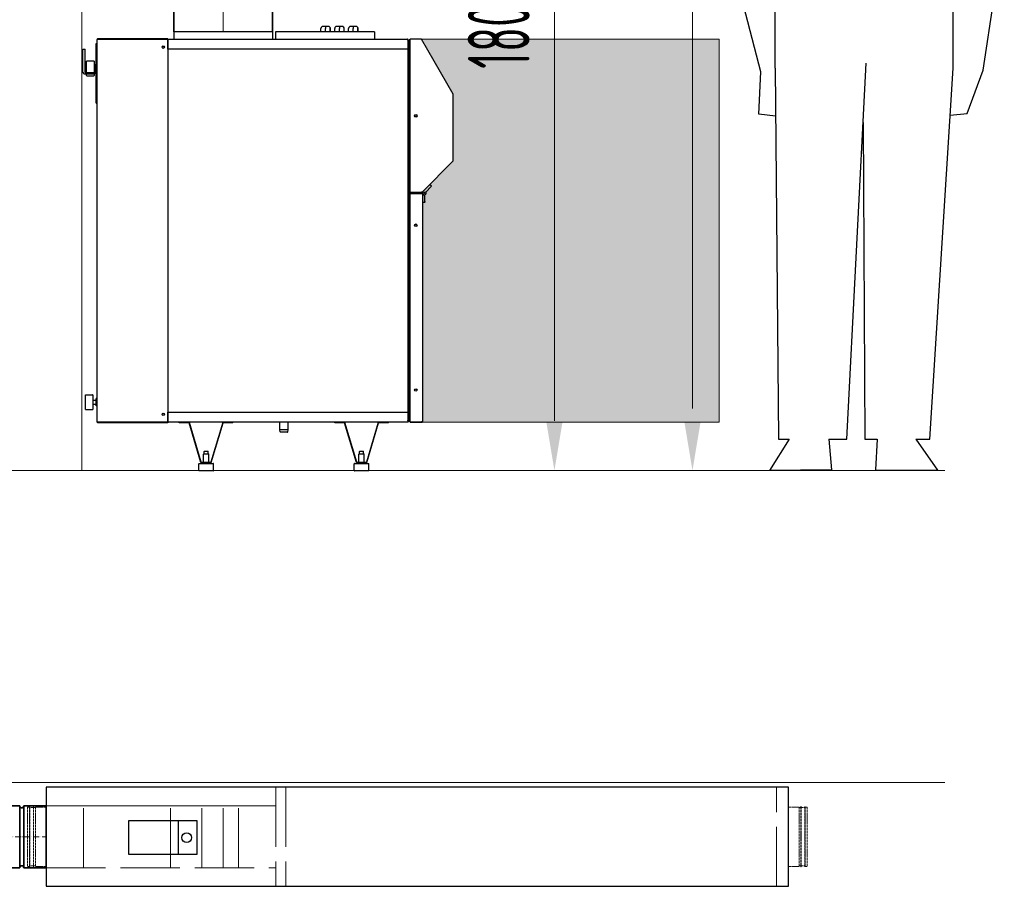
# Model space of a CAD drawing. Header units: millimetres. Extents: x 8221 to 89444, y -105166 to -5578.
# Tile 87 of 118: x 49489 to 51479, y -42902 to -41152. Entities that reach past the tile are written whole.
import ezdxf

# ---------------------------------------------------------------- set-up
doc = ezdxf.new("R2010")
doc.units = ezdxf.units.MM
for name, pattern in [('ACAD_ISO02W100', [15, 12, -3]), ('ACAD_ISO10W100', [18, 12, -3, 0, -3]), ('phl_thick', [0])]:
    doc.linetypes.add(name, pattern=pattern)
for name, color, linetype, lineweight in [('UT_KOTY - DIMENZE', 7, 'Continuous', 5), ('VZT_01 SUP (PŘÍVOD) - OBRYS', 5, 'Continuous', 35), ('VZT_02 SUP (PŘÍVOD) - OSA', 5, 'ACAD_ISO10W100', 5), ('VZT_21 ZAŘÍZENÍ - OBRYS', 1, 'Continuous', 30), ('VZT_22 ZAŘÍZENÍ - DETAIL', 8, 'Continuous', 5), ('VZT_23 ZAŘÍZENÍ - SERVISNÍ PROSTOR', 8, 'Continuous', 5), ('VZT_50 POPIS - OBECNE', 7, 'Continuous', 13)]:
    doc.layers.add(name, color=color, linetype=linetype, lineweight=lineweight)
doc.layers.add('VZT_07 ETA (ODVOD) - NETISK', color=8, linetype='ACAD_ISO02W100', lineweight=5, plot=False)
doc.styles.add('EVORA_125', font='isocp.shx', dxfattribs={"width": 0.6, "height": 125})

msp = doc.modelspace()

# ---------------------------------------------------------------- hatches: boundary and pattern name
at = {"layer": 'VZT_23 ZAŘÍZENÍ - SERVISNÍ PROSTOR'}
h = msp.add_hatch(color=256, dxfattribs=at)
h.dxf.hatch_style = 1
h.paths.add_polyline_path([(50303.1, -41964.9), (50303, -41499.2), (50365.4, -41436.8), (50365.4, -41301.9), (50303, -41190.9), (50903.1, -41190.9), (50903.1, -41964.9)])

# ---------------------------------------------------------------- linework, layer by layer
for p, q in [((50987.3, -41257.3), (50912.5, -40970.4)), ((51436.8, -41253.4), (51479.3, -40970.4)), ((51016.1, -41249.6), (51016.1, -41100.5)), ((51375.7, -41249.6), (51375.7, -41100.5)), ((51016.1, -41249.6), (51023.1, -41999.4)), ((51160.9, -41999.4), (51199.9, -41239.6)), ((51328.7, -41999.4), (51375.7, -41249.6)), ((51403.9, -41340.9), (51436.8, -41253.4)), ((50983.2, -41342.5), (50987.3, -41257.3)), ((51017, -41346.3), (50983.2, -41342.5)), ((51370.1, -41344.7), (51403.9, -41340.9)), ((51193.7, -41359.7), (51197.1, -41999.4)), ((51044.4, -41999.4), (51004.5, -42062.4)), ((51023.1, -41999.4), (51044.4, -41999.4)), ((51124.3, -41999.4), (51160.9, -41999.4)), ((51124.3, -41999.4), (51129.8, -42061.3)), ((51197.1, -41999.4), (51222.6, -41999.4)), ((51222.6, -41999.4), (51218.8, -42060.9)), ((51300.6, -41999.4), (51328.7, -41999.4)), ((51300.6, -41999.4), (51344.1, -42062)), ((51129.8, -42061.3), (51004.5, -42062.4)), ((51218.8, -42060.9), (51344.1, -42062))]:
    msp.add_line(p, q)
at = {"layer": 'UT_KOTY - DIMENZE'}
msp.add_line((50849, -41937.4), (50849, -39937.4), dxfattribs=at)
msp.add_solid([(50828.1, -41937.4), (50869.8, -41937.4), (50849, -42062.4)], dxfattribs=at)
at = {"layer": 'VZT_01 SUP (PŘÍVOD) - OBRYS'}
for p, q in [((49443.8, -42739.9), (49489.3, -42739.9)), ((49489.3, -42864.9), (49489.3, -42739.9)), ((49497.3, -42864.9), (49497.3, -42739.9)), ((49497.3, -42739.9), (49542.8, -42739.9)), ((49542.8, -42864.9), (49542.8, -42739.9)), ((49443.8, -42864.9), (49489.3, -42864.9)), ((49497.3, -42864.9), (49542.8, -42864.9))]:
    msp.add_line(p, q, dxfattribs=at)
for points in [[(49800.4, -40462.3), (49800.4, -41176.2)], [(50000.4, -40462.3), (50000.4, -41176.2)]]:
    msp.add_lwpolyline(points, dxfattribs=at)
for centre, start, end in [((49493.3, -42739.9), 180, 0), ((49493.3, -42864.9), 0, 180)]:
    msp.add_arc(centre, 4, start, end, dxfattribs=at)
at = {"layer": 'VZT_02 SUP (PŘÍVOD) - OSA', "ltscale": 5}
msp.add_lwpolyline([(49900.4, -41176.2), (49900.4, -40462.3)], dxfattribs=at)
at = {"layer": 'VZT_02 SUP (PŘÍVOD) - OSA'}
msp.add_lwpolyline([(49443.8, -42802.4), (49542.8, -42802.4)], dxfattribs=at)
at = {"layer": 'VZT_07 ETA (ODVOD) - NETISK', "ltscale": 0.4}
for p, q in [((49504.8, -42742.4), (49504.8, -42862.4)), ((49508.8, -42742.4), (49504.8, -42742.4)), ((49508.8, -42742.4), (49508.8, -42862.4)), ((49509.3, -42743.4), (49508.8, -42743.4)), ((49509.3, -42741.4), (49509.3, -42863.4)), ((49509.8, -42741.4), (49509.3, -42741.4)), ((49509.8, -42741.4), (49509.8, -42863.4)), ((49516.8, -42743.4), (49509.8, -42743.4)), ((49516.8, -42741.4), (49516.8, -42863.4)), ((49517.3, -42741.4), (49516.8, -42741.4)), ((49517.3, -42741.4), (49517.3, -42863.4)), ((49520.8, -42743.4), (49517.3, -42743.4)), ((49520.8, -42742.4), (49520.8, -42862.4)), ((49542.8, -42742.4), (49520.8, -42742.4)), ((51042.8, -42742.4), (51064.8, -42742.4)), ((51064.8, -42742.4), (51064.8, -42862.4)), ((51064.8, -42743.4), (51068.3, -42743.4)), ((51068.3, -42741.4), (51068.3, -42863.4)), ((51068.3, -42741.4), (51068.8, -42741.4)), ((51068.8, -42741.4), (51068.8, -42863.4)), ((51068.8, -42743.4), (51075.8, -42743.4)), ((51075.8, -42741.4), (51075.8, -42863.4)), ((51075.8, -42741.4), (51076.3, -42741.4)), ((51076.3, -42741.4), (51076.3, -42863.4)), ((51076.3, -42743.4), (51076.8, -42743.4)), ((51076.8, -42742.4), (51076.8, -42862.4)), ((51076.8, -42742.4), (51080.8, -42742.4)), ((51080.8, -42742.4), (51080.8, -42862.4)), ((49508.8, -42862.4), (49504.8, -42862.4)), ((49509.3, -42861.4), (49508.8, -42861.4)), ((49509.8, -42863.4), (49509.3, -42863.4)), ((49516.8, -42861.4), (49509.8, -42861.4)), ((49517.3, -42863.4), (49516.8, -42863.4)), ((49520.8, -42861.4), (49517.3, -42861.4)), ((49542.8, -42862.4), (49520.8, -42862.4)), ((51042.8, -42862.4), (51064.8, -42862.4)), ((51064.8, -42861.4), (51068.3, -42861.4)), ((51068.3, -42863.4), (51068.8, -42863.4)), ((51068.8, -42861.4), (51075.8, -42861.4)), ((51075.8, -42863.4), (51076.3, -42863.4)), ((51076.3, -42861.4), (51076.8, -42861.4)), ((51076.8, -42862.4), (51080.8, -42862.4))]:
    msp.add_line(p, q, dxfattribs=at)
at = {"layer": 'VZT_21 ZAŘÍZENÍ - OBRYS'}
for p, q in [((50000.4, -41176.2), (49800.4, -41176.2)), ((49800.4, -41176.2), (49800.4, -41191.3)), ((50000.4, -41176.2), (50000.4, -41191.3)), ((50206.4, -41176.2), (50006.4, -41176.2)), ((50006.4, -41176.2), (50006.4, -41191.3)), ((50097.8, -41176.2), (50097.8, -41169.3)), ((50107.3, -41165.3), (50101.9, -41165.3)), ((50107.2, -41176.2), (50107.2, -41169.3)), ((50112.9, -41165.3), (50107.3, -41165.3)), ((50113, -41165.3), (50112.9, -41165.3)), ((50116.8, -41176.2), (50116.8, -41169.3)), ((50117, -41176.2), (50117, -41169.3)), ((50125.8, -41176.2), (50125.8, -41169.3)), ((50135.3, -41165.3), (50129.9, -41165.3)), ((50135.2, -41176.2), (50135.2, -41169.3)), ((50140.9, -41165.3), (50135.3, -41165.3)), ((50141, -41165.3), (50140.9, -41165.3)), ((50144.8, -41176.2), (50144.8, -41169.3)), ((50145, -41176.2), (50145, -41169.3)), ((50153.8, -41176.2), (50153.8, -41169.3)), ((50163.3, -41165.3), (50157.9, -41165.3)), ((50163.2, -41176.2), (50163.2, -41169.3)), ((50168.9, -41165.3), (50163.3, -41165.3)), ((50169, -41165.3), (50168.9, -41165.3)), ((50172.8, -41176.2), (50172.8, -41169.3)), ((50173, -41176.2), (50173, -41169.3)), ((50206.4, -41176.2), (50206.4, -41191.3)), ((49645.4, -41964.4), (49645.4, -41191.8)), ((49788.4, -41190.1), (49647.1, -41190.1)), ((49647.1, -41191), (49647.1, -41190.1)), ((49647.1, -41191), (49788.4, -41191)), ((49788.4, -41191.1), (49647.1, -41191.1)), ((49671.3, -41191.1), (49671.3, -41191)), ((49788.4, -41191), (49788.4, -41190.1)), ((49788.4, -41191.1), (49788.4, -41965.1)), ((49788.4, -41191.3), (49788.6, -41191.3)), ((49788.6, -41192.2), (49788.4, -41192.2)), ((49788.4, -41194.2), (49788.6, -41194.2)), ((49788.6, -41191.3), (50272.6, -41191.3)), ((49788.6, -41191.3), (49788.6, -41193)), ((49788.6, -41211.3), (49788.6, -41193)), ((50273.3, -41193), (50273.3, -41211.3)), ((50273.3, -41194.2), (50273.4, -41194.2)), ((50273.4, -41193), (50273.4, -41211.3)), ((50273.4, -41193), (50274.3, -41193)), ((50274.3, -41211.3), (50274.3, -41193)), ((50276.4, -41194.9), (50274.3, -41194.9)), ((50276.4, -41497.9), (50276.4, -41193.3)), ((50277.1, -41192.5), (50277.9, -41192.5)), ((50277.1, -41499.5), (50277.1, -41192.5)), ((50278, -41191.8), (50277.9, -41191.8)), ((50277.9, -41192.5), (50277.9, -41191.8)), ((50277.9, -41192.5), (50278, -41192.5)), ((50278, -41192.6), (50277.9, -41192.6)), ((50301.3, -41190.9), (50278, -41190.9)), ((50278, -41191.8), (50278, -41190.9)), ((50278, -41499.9), (50278, -41191.9)), ((49616.9, -41258.3), (49616.9, -41211.1)), ((49616.9, -41211.1), (49621.4, -41211.1)), ((49621.4, -41258.3), (49621.4, -41211.1)), ((49643.4, -41200.1), (49645.4, -41200.1)), ((49643.4, -41320.1), (49643.4, -41200.1)), ((50273.3, -41211.3), (49788.6, -41211.3)), ((50273.4, -41211.3), (50273.4, -41944.9)), ((50273.4, -41211.3), (50274.3, -41211.3)), ((49624.4, -41259), (49624.4, -41235.6)), ((49624.9, -41235.1), (49638.9, -41235.1)), ((49639.4, -41235.6), (49639.4, -41259)), ((49639.4, -41246.1), (49641.9, -41246.1)), ((49639.4, -41254.1), (49639.9, -41254.1)), ((49639.9, -41250.1), (49639.9, -41258.3)), ((49639.9, -41250.1), (49641.9, -41250.1)), ((49641.9, -41250.1), (49641.9, -41242.6)), ((49643.4, -41242.6), (49641.9, -41242.6)), ((49641.9, -41258.3), (49641.9, -41250.1)), ((49619.7, -41261.1), (49639.1, -41261.1)), ((49639.1, -41259.1), (49622.2, -41259.1)), ((49624.4, -41264.6), (49624.4, -41261)), ((49624.9, -41265.1), (49638.9, -41265.1)), ((49639.4, -41261), (49639.4, -41264.6)), ((49643.4, -41257.6), (49641.9, -41257.6)), ((49643.4, -41320.1), (49645.4, -41320.1)), ((50310.6, -41499.2), (50320.3, -41489.5)), ((50321.5, -41488.3), (50317.7, -41484.5)), ((50321, -41488.8), (50320.3, -41489.5)), ((50321, -41488.8), (50321.5, -41488.3)), ((50276.8, -41498.9), (50273.4, -41498.9)), ((50276.4, -41500.9), (50273.4, -41500.9)), ((50273.4, -41501.9), (50276.4, -41501.9)), ((50278, -41501.9), (50273.4, -41501.9)), ((50276.4, -41497.9), (50276.4, -41500.9)), ((50276.4, -41504.6), (50276.4, -41501.9)), ((50276.4, -41962.2), (50276.4, -41504.6)), ((50277.1, -41499.5), (50278, -41499.5)), ((50277.9, -41503.8), (50277.1, -41503.8)), ((50277.1, -41503.8), (50277.1, -41963.8)), ((50278, -41498.6), (50277.9, -41498.6)), ((50277.9, -41498.7), (50278, -41498.7)), ((50277.9, -41498.7), (50277.9, -41499.4)), ((50278, -41499.4), (50277.9, -41499.4)), ((50278, -41503.1), (50277.9, -41503.1)), ((50277.9, -41503.8), (50277.9, -41503.1)), ((50277.9, -41503.8), (50278, -41503.8)), ((50278, -41503.9), (50277.9, -41503.9)), ((50278, -41499.9), (50301.3, -41499.9)), ((50278, -41500), (50278, -41500.9)), ((50278, -41500), (50301.3, -41500)), ((50278, -41500.9), (50301.3, -41500.9)), ((50301.3, -41501.9), (50278, -41501.9)), ((50278, -41502.8), (50278, -41501.9)), ((50278, -41502.8), (50301.3, -41502.8)), ((50278, -41502.9), (50301.3, -41502.9)), ((50278, -41963.9), (50278, -41502.9)), ((50282.4, -41500), (50282.4, -41499.9)), ((50282.4, -41501.9), (50282.4, -41500.9)), ((50301.3, -41500.9), (50301.3, -41500)), ((50301.3, -41502.8), (50301.3, -41501.9)), ((50303, -41501.4), (50303, -41499.2)), ((50303, -41503.6), (50303, -41501.4)), ((50303, -41503.6), (50303, -41963.2)), ((50303, -41505.4), (50308, -41505.4)), ((50308, -41519.1), (50308, -41505.4)), ((50309.9, -41498.5), (50310.6, -41499.2)), ((50308, -41520.9), (50303, -41520.9)), ((50308, -41519.1), (50308, -41520.1)), ((50308, -41520.9), (50308, -41520.1)), ((49621.9, -41938.9), (49621.9, -41909.9)), ((49622.4, -41909.4), (49636.4, -41909.4)), ((49636.9, -41909.9), (49636.9, -41938.9)), ((49636.9, -41920.4), (49643.9, -41920.4)), ((49636.9, -41928.4), (49643.9, -41928.4)), ((49643.9, -41931.9), (49643.9, -41916.9)), ((49645.4, -41916.9), (49643.9, -41916.9)), ((49645.4, -41931.9), (49643.9, -41931.9)), ((49622.4, -41939.4), (49636.4, -41939.4)), ((49788.6, -41963.2), (49788.6, -41944.9)), ((49788.6, -41944.9), (50273.3, -41944.9)), ((50273.3, -41944.9), (50273.3, -41963.2)), ((50274.3, -41944.9), (50273.4, -41944.9)), ((50273.4, -41944.9), (50273.4, -41963.2)), ((50274.3, -41963.2), (50274.3, -41944.9)), ((49646.6, -41965), (49646.8, -41965)), ((49788.4, -41965.1), (49647.1, -41965.1)), ((49647.1, -41965.2), (49788.4, -41965.2)), ((49647.1, -41965.2), (49647.1, -41966.1)), ((49788.4, -41966.1), (49647.1, -41966.1)), ((49788.6, -41962), (49788.4, -41962)), ((49788.4, -41964), (49788.6, -41964)), ((49788.6, -41964.9), (49788.4, -41964.9)), ((49788.4, -41965.2), (49788.4, -41966.1)), ((49788.6, -41963.2), (49788.6, -41964.9)), ((50272.6, -41964.9), (49788.6, -41964.9)), ((49811.6, -41965.8), (49811.6, -41964.9)), ((49830.7, -41965.8), (49811.6, -41965.8)), ((49855.4, -42046), (49831.4, -41966.2)), ((49856.2, -42045.6), (49832.1, -41965.7)), ((49899.6, -41965.7), (49875.6, -42045.6)), ((49876.4, -42046), (49900.4, -41966.2)), ((49920.1, -41965.8), (49901.1, -41965.8)), ((49920.1, -41965.8), (49920.1, -41964.9)), ((50014.8, -41980.1), (50014.8, -41964.9)), ((50032, -41980.1), (50032, -41964.9)), ((50125.9, -41965.8), (50125.9, -41964.9)), ((50144.9, -41965.8), (50125.9, -41965.8)), ((50169.6, -42046), (50145.6, -41966.2)), ((50170.4, -42045.6), (50146.4, -41965.7)), ((50213.9, -41965.7), (50189.8, -42045.6)), ((50190.6, -42046), (50214.6, -41966.2)), ((50234.3, -41965.8), (50215.3, -41965.8)), ((50234.3, -41965.8), (50234.3, -41964.9)), ((50273.3, -41962), (50273.4, -41962)), ((50273.4, -41963.2), (50274.3, -41963.2)), ((50274.3, -41960.9), (50276.4, -41960.9)), ((50278, -41963.8), (50277.1, -41963.8)), ((50278, -41962.9), (50277.9, -41962.9)), ((50277.9, -41963), (50278, -41963)), ((50277.9, -41963), (50277.9, -41963.7)), ((50278, -41963.7), (50277.9, -41963.7)), ((50278, -41963.9), (50301.3, -41963.9)), ((50278, -41964), (50278, -41964.9)), ((50278, -41964), (50301.3, -41964)), ((50278, -41964.9), (50301.3, -41964.9)), ((50301.3, -41964.9), (50301.3, -41964)), ((50301.9, -41963.8), (50301.7, -41963.8)), ((50032, -41980.1), (50014.8, -41980.1)), ((50015.7, -41984.4), (50014.8, -41980.1)), ((50030.4, -41985.1), (50016.5, -41985.1)), ((50031.2, -41984.4), (50032, -41980.1)), ((49861.2, -42028.9), (49860.4, -42029.7)), ((49871.3, -42029.7), (49860.4, -42029.7)), ((49860.4, -42046), (49860.4, -42029.7)), ((49861.2, -42028.9), (49870.5, -42028.9)), ((49862.4, -42023.4), (49861.9, -42023.9)), ((49869.9, -42023.9), (49861.9, -42023.9)), ((49861.9, -42028.9), (49861.9, -42023.9)), ((49862.4, -42023.4), (49869.4, -42023.4)), ((49869.4, -42023.4), (49869.9, -42023.9)), ((49869.9, -42028.9), (49869.9, -42023.9)), ((49870.5, -42028.9), (49871.3, -42029.7)), ((49871.3, -42046), (49871.3, -42029.7)), ((50175.5, -42028.9), (50174.7, -42029.7)), ((50185.6, -42029.7), (50174.7, -42029.7)), ((50174.7, -42046), (50174.7, -42029.7)), ((50175.5, -42028.9), (50184.8, -42028.9)), ((50176.6, -42023.4), (50176.1, -42023.9)), ((50184.1, -42023.9), (50176.1, -42023.9)), ((50176.1, -42028.9), (50176.1, -42023.9)), ((50176.6, -42023.4), (50183.6, -42023.4)), ((50183.6, -42023.4), (50184.1, -42023.9)), ((50184.1, -42028.9), (50184.1, -42023.9)), ((50184.8, -42028.9), (50185.6, -42029.7)), ((50185.6, -42046), (50185.6, -42029.7)), ((49850.9, -42062.9), (49850.9, -42048.9)), ((49851.4, -42048.4), (49880.4, -42048.4)), ((49874.9, -42046), (49856.8, -42046)), ((49856.8, -42046.9), (49874.9, -42046.9)), ((49858.4, -42046.9), (49858.4, -42048.4)), ((49873.4, -42046.9), (49873.4, -42048.4)), ((49880.9, -42062.9), (49880.9, -42048.9)), ((50165.1, -42062.9), (50165.1, -42048.9)), ((50165.6, -42048.4), (50194.6, -42048.4)), ((50189.1, -42046), (50171.1, -42046)), ((50171.1, -42046.9), (50189.1, -42046.9)), ((50172.6, -42046.9), (50172.6, -42048.4)), ((50187.6, -42046.9), (50187.6, -42048.4)), ((50195.1, -42062.9), (50195.1, -42048.9)), ((49880.4, -42063.4), (49851.4, -42063.4)), ((50194.6, -42063.4), (50165.6, -42063.4))]:
    msp.add_line(p, q, dxfattribs=at)
for points in [[(50303, -41499.2), (50365.4, -41436.8), (50365.4, -41301.9), (50301.3, -41190.9)], [(49810.3, -42838.4), (49810.3, -42769.6)]]:
    msp.add_lwpolyline(points, dxfattribs=at)
for points in [[(51042.8, -42702.4), (49542.8, -42702.4), (49542.8, -42902.4), (51042.8, -42902.4)], [(49847.3, -42838.4), (49709.4, -42838.4), (49709.4, -42769.6), (49847.3, -42769.6)]]:
    msp.add_lwpolyline(points, close=True, dxfattribs=at)
for centre, radius in [((49779.4, -41207.1), 2.5), ((49779.4, -41207.1), 2.15), ((50289.7, -41345.9), 2.5), ((50289.7, -41345.9), 2.15), ((50307, -41501.4), 1.5), ((50289.7, -41566.9), 2.5), ((50289.7, -41566.9), 2.15), ((50289.7, -41899.9), 2.5), ((50289.7, -41899.9), 2.15), ((49779.4, -41949.1), 2.5), ((49779.4, -41949.1), 2.15), ((49826.4, -42804), 9.89)]:
    msp.add_circle(centre, radius, dxfattribs=at)
for centre, radius, start, end in [((49624.9, -41235.6), 0.5, 90, 180), ((49638.9, -41235.6), 0.5, 0, 90), ((49619.7, -41258.3), 2.8, 180, 270), ((49622.2, -41258.3), 0.8, 180, 270), ((49624.9, -41264.6), 0.5, 180, 270), ((49638.9, -41264.6), 0.5, 270, 0), ((49639.1, -41258.3), 2.8, 270, 0), ((49639.1, -41258.3), 0.8, 270, 0), ((50307, -41501.4), 4, 135, 45), ((49622.4, -41909.9), 0.5, 90, 180), ((49636.4, -41909.9), 0.5, 0, 90), ((49622.4, -41938.9), 0.5, 180, 270), ((49636.4, -41938.9), 0.5, 270, 0), ((49830.7, -41966.6), 1.7, 30, 90), ((49830.7, -41966.6), 0.8, 30, 90), ((49901.1, -41966.6), 1.7, 90, 150), ((49901.1, -41966.6), 0.8, 90, 150), ((50144.9, -41966.6), 1.7, 30, 90), ((50144.9, -41966.6), 0.8, 30, 90), ((50215.3, -41966.6), 1.7, 90, 150), ((50215.3, -41966.6), 0.8, 90, 150), ((50016.5, -41984.3), 0.8, 191.3099, 270), ((50030.4, -41984.3), 0.8, 270, 348.6901), ((49851.4, -42048.9), 0.5, 90, 180), ((49856.8, -42045.2), 1.7, 210, 270), ((49856.8, -42045.2), 0.8, 210, 270), ((49874.9, -42045.2), 0.8, 270, 330), ((49874.9, -42045.2), 1.7, 270, 330), ((49880.4, -42048.9), 0.5, 0, 90), ((50165.6, -42048.9), 0.5, 90, 180), ((50171.1, -42045.2), 1.7, 210, 270), ((50171.1, -42045.2), 0.8, 210, 270), ((50189.1, -42045.2), 0.8, 270, 330), ((50189.1, -42045.2), 1.7, 270, 330), ((50194.6, -42048.9), 0.5, 0, 90), ((49851.4, -42062.9), 0.5, 180, 270), ((49880.4, -42062.9), 0.5, 270, 0), ((50165.6, -42062.9), 0.5, 180, 270), ((50194.6, -42062.9), 0.5, 270, 0)]:
    msp.add_arc(centre, radius, start, end, dxfattribs=at)
for centre, major_axis, ratio, start_param, end_param in [((50101.9, -41169.3), (4.04, 0), 0.989506, 1.570796, 3.141593), ((50107.3, -41169.3), (0, 4), 0.021558, 0, 1.570796), ((50112.9, -41169.3), (0, 4), 0.989046, 4.712389, 6.283185), ((50113, -41169.3), (-4.04, 0), 0.989506, 3.141593, 4.712389), ((50129.9, -41169.3), (4.04, 0), 0.989506, 1.570796, 3.141593), ((50135.3, -41169.3), (0, 4), 0.021558, 0, 1.570796), ((50140.9, -41169.3), (0, 4), 0.989046, 4.712389, 6.283185), ((50141, -41169.3), (-4.04, 0), 0.989506, 3.141593, 4.712389), ((50157.9, -41169.3), (4.04, 0), 0.989506, 1.570796, 3.141593), ((50163.3, -41169.3), (0, 4), 0.021558, 0, 1.570796), ((50168.9, -41169.3), (0, 4), 0.989046, 4.712389, 6.283185), ((50169, -41169.3), (-4.04, 0), 0.989506, 3.141593, 4.712389)]:
    msp.add_ellipse(centre, major_axis=major_axis, ratio=ratio, start_param=start_param, end_param=end_param, dxfattribs=at)
for points, knots in [([(49647.1, -41190.1), (49646.5, -41190.1), (49645.8, -41190.5), (49645.6, -41191.1), (49645.5, -41191.3), (49645.4, -41191.5), (49645.4, -41191.8)], [-1, -1, -1, -1, -0.246936, -0.246936, -0.246936, 0, 0, 0, 0]), ([(49646.6, -41191.2), (49646.1, -41191.3), (49645.8, -41191.5), (49645.6, -41191.6), (49645.5, -41191.6), (49645.4, -41191.7), (49645.4, -41191.8)], [-0.7752376, -0.7752376, -0.7752376, -0.7752376, -0.2469362, -0.2469362, -0.2469362, 0, 0, 0, 0]), ([(49646.6, -41191.2), (49646.7, -41191.1), (49646.9, -41191), (49647, -41191), (49647.1, -41191), (49647.1, -41191), (49647.1, -41191)], [0.4745945, 0.4745945, 0.4745945, 0.4745945, 0.9092253, 0.9092253, 0.9092253, 1, 1, 1, 1]), ([(50274.3, -41193), (50274.3, -41192.3), (50273.9, -41191.6), (50273.3, -41191.4), (50273.1, -41191.3), (50272.9, -41191.3), (50272.6, -41191.3)], [-1, -1, -1, -1, -0.246936, -0.246936, -0.246936, 0, 0, 0, 0]), ([(50273.2, -41192.4), (50273.1, -41191.9), (50272.9, -41191.6), (50272.8, -41191.4), (50272.8, -41191.3), (50272.7, -41191.3), (50272.6, -41191.3)], [-0.7752376, -0.7752376, -0.7752376, -0.7752376, -0.2469362, -0.2469362, -0.2469362, 0, 0, 0, 0]), ([(50273.2, -41192.4), (50273.3, -41192.5), (50273.4, -41192.7), (50273.4, -41192.8), (50273.4, -41192.9), (50273.4, -41192.9), (50273.4, -41193)], [0.4745945, 0.4745945, 0.4745945, 0.4745945, 0.9092253, 0.9092253, 0.9092253, 1, 1, 1, 1]), ([(50277.9, -41191.8), (50277.3, -41191.8), (50276.7, -41192.2), (50276.5, -41192.7), (50276.5, -41192.9), (50276.4, -41193.1), (50276.4, -41193.3)], [-1, -1, -1, -1, -0.223, -0.223, -0.223, 0, 0, 0, 0]), ([(50277.1, -41192.8), (50276.9, -41192.9), (50276.7, -41193), (50276.5, -41193.1), (50276.5, -41193.1), (50276.4, -41193.2), (50276.4, -41193.3)], [-0.6418783, -0.6418783, -0.6418783, -0.6418783, -0.2229997, -0.2229997, -0.2229997, 0, 0, 0, 0]), ([(50277.2, -41499.1), (50276.9, -41498.9), (50276.7, -41498.7), (50276.5, -41498.4), (50276.5, -41498.2), (50276.4, -41498), (50276.4, -41497.9)], [-0.6418783, -0.6418783, -0.6418783, -0.6418783, -0.2229997, -0.2229997, -0.2229997, 0, 0, 0, 0]), ([(50277.1, -41498.3), (50276.9, -41498.2), (50276.7, -41498.1), (50276.5, -41498), (50276.5, -41498), (50276.4, -41497.9), (50276.4, -41497.9)], [-0.6418783, -0.6418783, -0.6418783, -0.6418783, -0.2229997, -0.2229997, -0.2229997, 0, 0, 0, 0]), ([(50277.9, -41503.1), (50277.3, -41503.1), (50276.7, -41503.5), (50276.5, -41504), (50276.5, -41504.2), (50276.4, -41504.4), (50276.4, -41504.6)], [-1, -1, -1, -1, -0.223, -0.223, -0.223, 0, 0, 0, 0]), ([(50277.1, -41504.1), (50276.9, -41504.2), (50276.7, -41504.3), (50276.5, -41504.4), (50276.5, -41504.4), (50276.4, -41504.5), (50276.4, -41504.6)], [-0.6418783, -0.6418783, -0.6418783, -0.6418783, -0.2229997, -0.2229997, -0.2229997, 0, 0, 0, 0]), ([(50301.3, -41500.9), (50302, -41500.9), (50302.7, -41500.4), (50302.9, -41499.8), (50303, -41499.6), (50303, -41499.4), (50303, -41499.2)], [-1, -1, -1, -1, -0.246936, -0.246936, -0.246936, 0, 0, 0, 0]), ([(50301.9, -41499.7), (50301.8, -41499.8), (50301.6, -41499.9), (50301.5, -41499.9), (50301.4, -41499.9), (50301.4, -41500), (50301.3, -41500)], [0.4745945, 0.4745945, 0.4745945, 0.4745945, 0.9092253, 0.9092253, 0.9092253, 1, 1, 1, 1]), ([(50301.3, -41501.9), (50302, -41501.9), (50302.7, -41502.3), (50302.9, -41502.9), (50303, -41503.1), (50303, -41503.3), (50303, -41503.6)], [-1, -1, -1, -1, -0.246936, -0.246936, -0.246936, 0, 0, 0, 0]), ([(50301.9, -41503), (50301.8, -41502.9), (50301.6, -41502.8), (50301.5, -41502.8), (50301.4, -41502.8), (50301.4, -41502.8), (50301.3, -41502.8)], [0.4745945, 0.4745945, 0.4745945, 0.4745945, 0.9092253, 0.9092253, 0.9092253, 1, 1, 1, 1]), ([(50301.9, -41499.7), (50302.4, -41499.6), (50302.7, -41499.4), (50302.9, -41499.3), (50303, -41499.3), (50303, -41499.2), (50303, -41499.2)], [-0.7752376, -0.7752376, -0.7752376, -0.7752376, -0.2469362, -0.2469362, -0.2469362, 0, 0, 0, 0]), ([(50301.9, -41503), (50302.4, -41503.1), (50302.7, -41503.3), (50302.9, -41503.4), (50303, -41503.4), (50303, -41503.5), (50303, -41503.6)], [-0.7752376, -0.7752376, -0.7752376, -0.7752376, -0.2469362, -0.2469362, -0.2469362, 0, 0, 0, 0]), ([(49647.1, -41966.1), (49646.5, -41966.1), (49645.8, -41965.6), (49645.6, -41965), (49645.5, -41964.8), (49645.4, -41964.6), (49645.4, -41964.4)], [-1, -1, -1, -1, -0.2469362, -0.2469362, -0.2469362, 0, 0, 0, 0]), ([(49646.6, -41964.9), (49646.1, -41964.8), (49645.8, -41964.6), (49645.6, -41964.5), (49645.5, -41964.5), (49645.4, -41964.4), (49645.4, -41964.4)], [-0.7752376, -0.7752376, -0.7752376, -0.7752376, -0.2469362, -0.2469362, -0.2469362, 0, 0, 0, 0]), ([(49646.6, -41964.9), (49646.7, -41965), (49646.9, -41965.1), (49647, -41965.1), (49647.1, -41965.1), (49647.1, -41965.2), (49647.1, -41965.2)], [0.4745945, 0.4745945, 0.4745945, 0.4745945, 0.9092253, 0.9092253, 0.9092253, 1, 1, 1, 1]), ([(50274.3, -41963.2), (50274.3, -41963.8), (50273.9, -41964.5), (50273.3, -41964.7), (50273.1, -41964.8), (50272.9, -41964.9), (50272.6, -41964.9)], [-1, -1, -1, -1, -0.246936, -0.246936, -0.246936, 0, 0, 0, 0]), ([(50273.2, -41963.7), (50273.1, -41964.2), (50272.9, -41964.5), (50272.8, -41964.7), (50272.8, -41964.8), (50272.7, -41964.9), (50272.6, -41964.9)], [-0.7752376, -0.7752376, -0.7752376, -0.7752376, -0.2469362, -0.2469362, -0.2469362, 0, 0, 0, 0]), ([(50273.2, -41963.7), (50273.3, -41963.6), (50273.4, -41963.4), (50273.4, -41963.3), (50273.4, -41963.2), (50273.4, -41963.2), (50273.4, -41963.2)], [0.4745945, 0.4745945, 0.4745945, 0.4745945, 0.9092253, 0.9092253, 0.9092253, 1, 1, 1, 1]), ([(50277.2, -41963.4), (50276.9, -41963.2), (50276.7, -41963), (50276.5, -41962.7), (50276.5, -41962.5), (50276.4, -41962.3), (50276.4, -41962.2)], [-0.6418783, -0.6418783, -0.6418783, -0.6418783, -0.2229997, -0.2229997, -0.2229997, 0, 0, 0, 0]), ([(50277.1, -41962.6), (50276.9, -41962.5), (50276.7, -41962.4), (50276.5, -41962.3), (50276.5, -41962.3), (50276.4, -41962.2), (50276.4, -41962.2)], [-0.6418783, -0.6418783, -0.6418783, -0.6418783, -0.2229997, -0.2229997, -0.2229997, 0, 0, 0, 0]), ([(50301.3, -41964.9), (50302, -41964.9), (50302.7, -41964.4), (50302.9, -41963.8), (50303, -41963.6), (50303, -41963.4), (50303, -41963.2)], [-1, -1, -1, -1, -0.246936, -0.246936, -0.246936, 0, 0, 0, 0]), ([(50301.9, -41963.7), (50301.8, -41963.8), (50301.6, -41963.9), (50301.5, -41963.9), (50301.4, -41963.9), (50301.4, -41964), (50301.3, -41964)], [0.4745945, 0.4745945, 0.4745945, 0.4745945, 0.9092253, 0.9092253, 0.9092253, 1, 1, 1, 1]), ([(50301.9, -41963.7), (50302.4, -41963.6), (50302.7, -41963.4), (50302.9, -41963.3), (50303, -41963.3), (50303, -41963.2), (50303, -41963.2)], [-0.7752376, -0.7752376, -0.7752376, -0.7752376, -0.2469362, -0.2469362, -0.2469362, 0, 0, 0, 0])]:
    msp.add_open_spline(points, degree=3, knots=knots, dxfattribs=at)
for points in [[(49647.1, -41191.1), (49646.9, -41191.1), (49646.7, -41191.2), (49646.6, -41191.2)], [(50273.3, -41193), (50273.3, -41192.8), (50273.2, -41192.6), (50273.2, -41192.4)], [(50273.4, -41194.2), (50273.4, -41194.3), (50273.4, -41194.4), (50273.3, -41194.5)], [(50277.9, -41192.6), (50277.8, -41192.6), (50277.6, -41192.7), (50277.4, -41192.7)], [(50277.9, -41192.5), (50277.9, -41192.5), (50277.9, -41192.5), (50277.9, -41192.5)], [(50277.9, -41498.6), (50277.8, -41498.5), (50277.6, -41498.4), (50277.4, -41498.4)], [(50277.9, -41503.9), (50277.8, -41503.9), (50277.6, -41504), (50277.4, -41504)], [(50277.9, -41499.4), (50277.9, -41499.4), (50277.8, -41499.3), (50277.8, -41499.3)], [(50277.9, -41498.6), (50277.9, -41498.6), (50277.9, -41498.7), (50277.9, -41498.7)], [(50277.9, -41503.8), (50277.9, -41503.8), (50277.9, -41503.8), (50277.9, -41503.8)], [(50301.3, -41499.9), (50301.5, -41499.8), (50301.7, -41499.7), (50301.9, -41499.7)], [(50301.3, -41502.9), (50301.5, -41502.9), (50301.7, -41503), (50301.9, -41503)], [(49647.1, -41965.1), (49646.9, -41965), (49646.7, -41964.9), (49646.6, -41964.9)], [(50273.3, -41963.2), (50273.3, -41963.4), (50273.2, -41963.6), (50273.2, -41963.7)], [(50273.4, -41962), (50273.4, -41961.8), (50273.4, -41961.7), (50273.3, -41961.6)], [(50277.9, -41962.9), (50277.8, -41962.8), (50277.6, -41962.7), (50277.4, -41962.7)], [(50277.9, -41963.7), (50277.9, -41963.7), (50277.8, -41963.6), (50277.8, -41963.6)], [(50277.9, -41962.9), (50277.9, -41962.9), (50277.9, -41963), (50277.9, -41963)], [(50301.3, -41963.9), (50301.5, -41963.8), (50301.7, -41963.7), (50301.9, -41963.7)]]:
    msp.add_open_spline(points, degree=3, dxfattribs=at)
at = {"layer": 'VZT_22 ZAŘÍZENÍ - DETAIL', "linetype": 'ACAD_ISO02W100', "lineweight": 5, "ltscale": 10}
for points in [[(50006.6, -42702.4), (50006.6, -42902.4)], [(50027.1, -42702.4), (50027.1, -42902.4)], [(51018.9, -42902.4), (51018.9, -42702.4)], [(49618.3, -42864.9), (49618.3, -42739.9)], [(49794, -42864.9), (49794, -42739.9)], [(49857.3, -42864.9), (49857.3, -42739.9)], [(49900.3, -42864.9), (49900.3, -42739.9)], [(49931.1, -42864.9), (49931.1, -42739.9)], [(49542.8, -42864.9), (50006.6, -42864.9)]]:
    msp.add_lwpolyline(points, dxfattribs=at)
at = {"layer": 'VZT_22 ZAŘÍZENÍ - DETAIL'}
msp.add_lwpolyline([(49542.8, -42739.9), (50006.6, -42739.9)], dxfattribs=at)
at = {"layer": 'VZT_23 ZAŘÍZENÍ - SERVISNÍ PROSTOR'}
msp.add_lwpolyline([(50301.3, -41964.9), (50903.1, -41964.9), (50903.1, -41190.9), (50301.4, -41190.9)], dxfattribs=at)
at = {"layer": 'VZT_50 POPIS - OBECNE', "color": 8, "linetype": 'phl_thick'}
for p, q in [((49614.5, -42062.4), (49614.5, -39812.4)), ((48328.8, -42062.4), (51358.8, -42062.4)), ((48328.8, -42692.4), (51358.8, -42692.4))]:
    msp.add_line(p, q, dxfattribs=at)
at = {"layer": 'VZT_50 POPIS - OBECNE', "linetype": 'phl_thick'}
msp.add_line((50569.9, -40362.4), (50569.9, -41962.4), dxfattribs=at)
msp.add_solid([(50553.2, -41962.4), (50586.6, -41962.4), (50569.9, -42062.4)], dxfattribs=at)

# ---------------------------------------------------------------- texts
at = {"layer": 'VZT_50 POPIS - OBECNE', "linetype": 'phl_thick', "insert": (50457.4, -41162.4), "char_height": 125, "attachment_point": 5, "rotation": 90, "style": 'EVORA_125'}
msp.add_mtext('\\A1;1800', dxfattribs=at)

doc.saveas('drawing.dxf')
